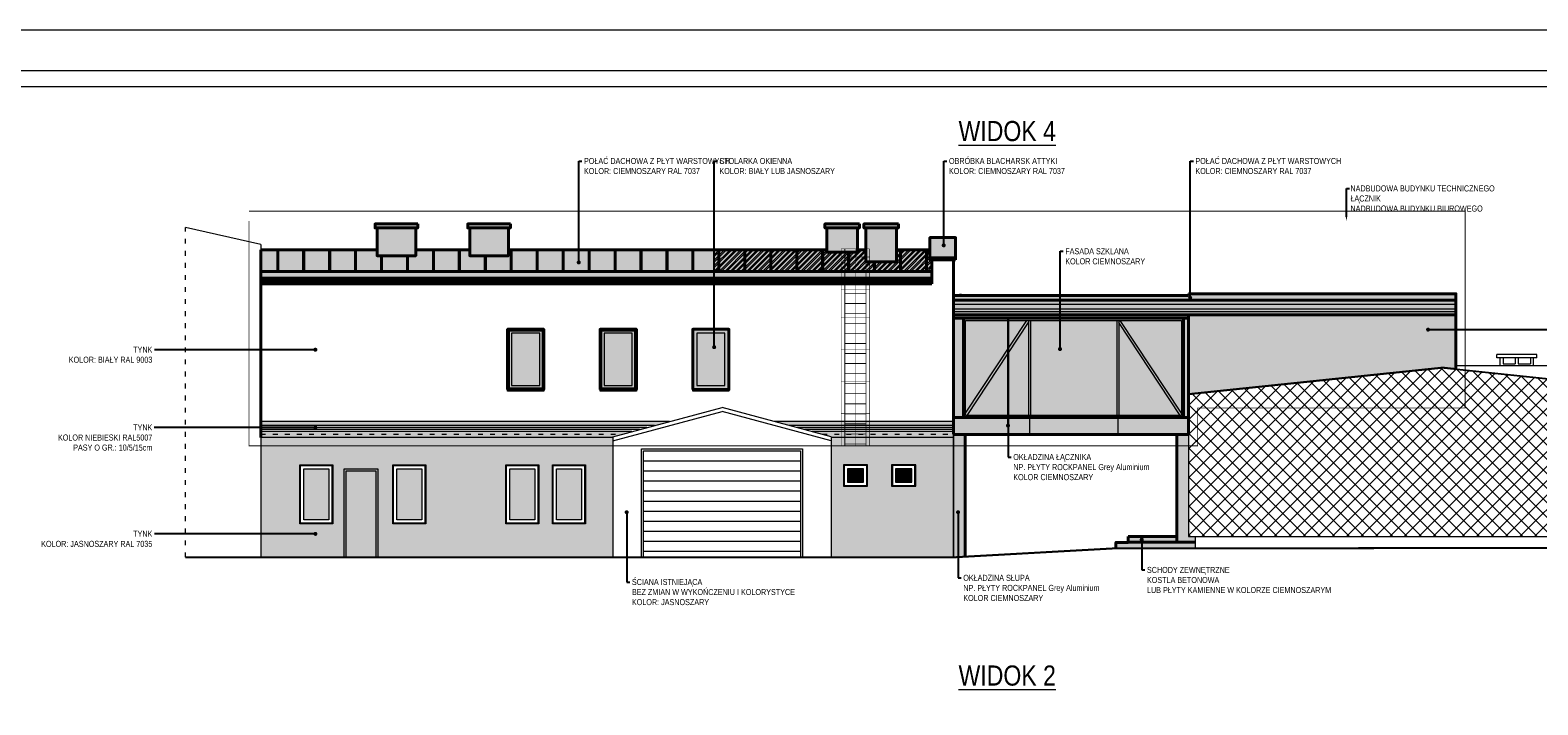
# Model space of a CAD drawing. Header units: millimetres. Extents: x 31175 to 52214, y -18116 to -5516.
# Tile 152 of 155: x 43440 to 47187, y -7193 to -5516. Entities that reach past the tile are written whole.
import ezdxf
from ezdxf import colors
from ezdxf.entities.mleader import LeaderData, LeaderLine
from ezdxf.math import Vec2, Vec3

# ---------------------------------------------------------------- set-up
doc = ezdxf.new("R2010")
doc.units = ezdxf.units.MM
doc.linetypes.add('3', pattern=[1, 0.5, -0.5])
doc.linetypes.add('ACAD_ISO03W100', pattern=[30, 12, -18])
doc.layers.add('A-izolacja', color=7, linetype='Continuous', lineweight=9, true_color=0x4775ff)
doc.layers.add('r-ramka', color=7, linetype='Continuous', lineweight=0, true_color=0x727169)
for name, color, linetype, lineweight in [('A-opis', 130, 'Continuous', 9), ('A-wymiar', 177, 'Continuous', 0), ('A_SCIANA_ISTN', 253, 'Continuous', 25), ('A_SCINAN_PROJ_DZIALOWA', 5, 'Continuous', 30), ('cienkie', 157, 'Continuous', 0), ('ELEWACJA_ISTNIEJACA', 253, 'Continuous', 13), ('elewacja_kolor', 253, 'Continuous', 0), ('ELEWACJA_PROJ_CIENKA', 140, 'Continuous', 18), ('ELEWACJA_PROJ_GRUBA', 4, 'Continuous', 40)]:
    doc.layers.add(name, color=color, linetype=linetype, lineweight=lineweight)
doc.styles.get("Standard").update_dxf_attribs({"font": 'ARIALN.TTF'})

# ---------------------------------------------------------------- blocks, each defined once
blk = doc.blocks.new('_Dot')
at = {"color": 0, "linetype": 'ByBlock', "lineweight": -2}
blk.add_line((-0.5, 0), (-1, 0), dxfattribs=at)
at = {"color": 0, "linetype": 'ByBlock', "const_width": 0.5}
blk.add_lwpolyline([(-0.25, 0, 1), (0.25, 0, 1)], format="xyb", close=True, dxfattribs=at)

msp = doc.modelspace()

# ---------------------------------------------------------------- hatches: boundary and pattern name
at = {"layer": 'A-wymiar', "true_color": 0x575757, "transparency": 33554585}
h = msp.add_hatch(color=251, dxfattribs=at)
h.dxf.hatch_style = 1
h.paths.add_polyline_path([(44297.2, -5997.6), (44403.2, -5997.6), (44403.2, -6007.6), (44297.2, -6007.6)], flags=17)
h = msp.add_hatch(color=251, dxfattribs=at)
h.dxf.hatch_style = 1
h.paths.add_polyline_path([(44302.2, -6007.6), (44398.2, -6007.6), (44398.2, -6061.7), (44302.2, -6061.7)], flags=17)
h = msp.add_hatch(color=251, dxfattribs=at)
h.dxf.hatch_style = 1
h.paths.add_polyline_path([(44527.7, -5997.6), (44633.7, -5997.6), (44633.7, -6007.6), (44527.7, -6007.6)], flags=17)
h = msp.add_hatch(color=251, dxfattribs=at)
h.dxf.hatch_style = 1
h.paths.add_polyline_path([(44532.7, -6007.6), (44628.7, -6007.6), (44628.7, -6061.7), (44532.7, -6061.7)], flags=17)
h = msp.add_hatch(color=251, dxfattribs=at)
h.dxf.hatch_style = 1
h.paths.add_polyline_path([(45415.2, -5997.6), (45501.2, -5997.6), (45501.2, -6007.6), (45415.2, -6007.6)])
h = msp.add_hatch(color=251, dxfattribs=at)
h.dxf.hatch_style = 1
h.paths.add_polyline_path([(45420.2, -6007.6), (45496.2, -6007.6), (45496.2, -6061.7), (45420.2, -6061.7)])
h = msp.add_hatch(color=251, dxfattribs=at)
h.dxf.hatch_style = 1
h.paths.add_polyline_path([(45512.2, -5997.6), (45598.2, -5997.6), (45598.2, -6007.6), (45512.2, -6007.6)])
h = msp.add_hatch(color=251, dxfattribs=at)
h.dxf.hatch_style = 1
h.paths.add_polyline_path([(45593.2, -6007.6), (45517.2, -6007.6), (45517.2, -6091.7), (45593.2, -6091.7)])
h = msp.add_hatch(dxfattribs=at)
h.set_pattern_fill('ANSI32', color=251)
h.paths.add_polyline_path([(45517.2, -6061.7), (45496.2, -6061.7), (45496.2, -6067.7), (45420.2, -6067.7), (45420.2, -6061.7), (45140.1, -6061.7), (45140.1, -6115.5), (45681.2, -6115.5), (45681.2, -6086.9), (45676.2, -6086.9), (45676.2, -6061.7), (45593.2, -6061.7), (45593.2, -6091.7), (45517.2, -6091.7)])
at = {"layer": 'A_SCIANA_ISTN', "lineweight": 9, "transparency": 33554610}
h = msp.add_hatch(dxfattribs=at)
h.set_pattern_fill('JIS_RC_15', color=256, scale=4.3, angle=45)
h.paths.add_polyline_path([(44628.7, -6061.7), (44628.7, -6076.7), (44532.7, -6076.7), (44532.7, -6061.7), (44398.2, -6061.7), (44398.2, -6076.7), (44302.2, -6076.7), (44302.2, -6061.7), (44013.2, -6061.7), (44013.2, -6115.5), (45140.1, -6115.5), (45140.1, -6061.7)])
h.paths.add_polyline_path([(44803.5, -6090.9, -1), (44803.5, -6095.9, -1)], flags=16)
h = msp.add_hatch(dxfattribs=at)
h.set_pattern_fill('JIS_RC_15', color=256, scale=4.3, angle=45)
h.paths.add_polyline_path([(45517.2, -6061.7), (45496.2, -6061.7), (45496.2, -6067.7), (45420.2, -6067.7), (45420.2, -6061.7), (45140.1, -6061.7), (45140.1, -6115.5), (45681.2, -6115.5), (45681.2, -6086.9), (45676.2, -6086.9), (45676.2, -6061.7), (45593.2, -6061.7), (45593.2, -6091.7), (45517.2, -6091.7)])
at = {"layer": 'A_SCINAN_PROJ_DZIALOWA', "lineweight": 9}
h = msp.add_hatch(dxfattribs=at)
h.set_pattern_fill('ANSI37', color=256, scale=8)
h.paths.add_polyline_path([(47582.8, -6509.6), (47582.8, -6474.6), (47597.8, -6474.6), (47622.8, -6474.6), (47622.8, -6468.6), (47597.8, -6468.6), (47597.8, -6423.6), (46954.3, -6356.6), (46318.8, -6422.8), (46318.8, -6478.7), (46318.8, -6521.3), (46318.8, -6774.6), (47582.8, -6774.6)])
at = {"layer": 'ELEWACJA_ISTNIEJACA', "lineweight": 9, "true_color": 0x999999, "transparency": 33554534}
h = msp.add_hatch(color=253, dxfattribs=at)
h.dxf.hatch_style = 1
h.paths.add_polyline_path([(46983.8, -6223.7), (46318.8, -6223.7), (46318.8, -6419.8), (46954.3, -6353.6), (46983.8, -6356.7)])
at = {"layer": 'ELEWACJA_ISTNIEJACA', "lineweight": 9, "transparency": 33554572}
h = msp.add_hatch(color=144, dxfattribs=at)
h.dxf.hatch_style = 1
h.paths.add_polyline_path([(44991.7, -6498.8), (45029, -6488.8), (44015.2, -6488.8), (44015.2, -6498.8)])
h.paths.add_polyline_path([(45290.3, -6488.8), (45327.6, -6498.8), (45735.2, -6498.8), (45735.2, -6488.8)])
h = msp.add_hatch(color=144, dxfattribs=at)
h.dxf.hatch_style = 1
h.paths.add_polyline_path([(45346.3, -6503.8), (45364.9, -6508.8), (45735.2, -6508.8), (45735.2, -6503.8)])
h.paths.add_polyline_path([(44954.4, -6508.8), (44973, -6503.8), (44015.2, -6503.8), (44015.2, -6508.8)])
h = msp.add_hatch(color=144, dxfattribs=at)
h.dxf.hatch_style = 1
h.paths.add_polyline_path([(45383.6, -6513.8), (45431.2, -6526.6), (45431.2, -6528.8), (45735.2, -6528.8), (45735.2, -6513.8)])
h.paths.add_polyline_path([(44888.2, -6526.6), (44935.7, -6513.8), (44015.2, -6513.8), (44015.2, -6528.8), (44888.2, -6528.8)])
at = {"layer": 'ELEWACJA_ISTNIEJACA', "lineweight": 9, "true_color": 0x999999, "transparency": 33554534}
h = msp.add_hatch(color=253, dxfattribs=at)
h.dxf.hatch_style = 1
h.paths.add_polyline_path([(44888.2, -6528.8), (44013.2, -6528.8), (44013.2, -6826.6), (44220.2, -6826.6), (44220.2, -6606.6), (44304.2, -6606.6), (44304.2, -6826.6), (44888.2, -6826.6)])
h.paths.add_polyline_path([(44622.2, -6596.5), (44704.2, -6596.5), (44704.2, -6743.4), (44622.2, -6743.4)], flags=16)
h.paths.add_polyline_path([(44624.2, -6598.5), (44702.2, -6598.5), (44702.2, -6741.4), (44624.2, -6741.4)], flags=0)
h.paths.add_polyline_path([(44632.2, -6606.5), (44694.2, -6606.5), (44694.2, -6733.4), (44632.2, -6733.4)], flags=0)
h.paths.add_polyline_path([(44423.2, -6743.4), (44341.2, -6743.4), (44341.2, -6596.5), (44423.2, -6596.5)], flags=16)
h.paths.add_polyline_path([(44421.2, -6741.4), (44343.2, -6741.4), (44343.2, -6598.5), (44421.2, -6598.5)], flags=0)
h.paths.add_polyline_path([(44413.2, -6733.4), (44351.2, -6733.4), (44351.2, -6606.5), (44413.2, -6606.5)], flags=0)
h.paths.add_polyline_path([(44738.2, -6596.5), (44820.2, -6596.5), (44820.2, -6743.4), (44738.2, -6743.4)], flags=16)
h.paths.add_polyline_path([(44740.2, -6598.5), (44818.2, -6598.5), (44818.2, -6741.4), (44740.2, -6741.4)], flags=0)
h.paths.add_polyline_path([(44748.2, -6606.5), (44810.2, -6606.5), (44810.2, -6733.4), (44748.2, -6733.4)], flags=0)
h.paths.add_polyline_path([(44192.2, -6743.4), (44110.2, -6743.4), (44110.2, -6596.5), (44192.2, -6596.5)], flags=16)
h.paths.add_polyline_path([(44190.2, -6741.4), (44112.2, -6741.4), (44112.2, -6598.5), (44190.2, -6598.5)], flags=0)
h.paths.add_polyline_path([(44182.2, -6733.4), (44120.2, -6733.4), (44120.2, -6606.5), (44182.2, -6606.5)], flags=0)
h = msp.add_hatch(color=253, dxfattribs=at)
h.dxf.hatch_style = 1
h.paths.add_polyline_path([(45735.2, -6528.8), (45431.2, -6528.8), (45431.2, -6826.6), (45735.2, -6826.6)])
h.paths.add_polyline_path([(45521.2, -6649.9), (45461.2, -6649.9), (45461.2, -6596.5), (45521.2, -6596.5)], flags=16)
h.paths.add_polyline_path([(45581.2, -6649.9), (45581.2, -6596.5), (45641.2, -6596.5), (45641.2, -6649.9)], flags=16)
h.paths.add_polyline_path([(45519.2, -6647.9), (45463.2, -6647.9), (45463.2, -6598.5), (45519.2, -6598.5)], flags=0)
h.paths.add_polyline_path([(45583.2, -6647.9), (45583.2, -6598.5), (45639.2, -6598.5), (45639.2, -6647.9)], flags=0)
h.paths.add_polyline_path([(45511.2, -6639.9), (45471.2, -6639.9), (45471.2, -6606.5), (45511.2, -6606.5)], flags=0)
h.paths.add_polyline_path([(45591.2, -6639.9), (45591.2, -6606.5), (45631.2, -6606.5), (45631.2, -6639.9)], flags=0)
at = {"layer": 'elewacja_kolor', "true_color": 0x575757, "transparency": 33554585}
h = msp.add_hatch(color=251, dxfattribs=at)
h.dxf.hatch_style = 1
h.paths.add_polyline_path([(45740.2, -6031.6), (45676.2, -6031.6), (45676.2, -6081.9), (45740.2, -6081.9)])
h = msp.add_hatch(color=251, dxfattribs=at)
h.dxf.hatch_style = 1
h.paths.add_polyline_path([(45593.2, -6061.7), (45593.2, -6091.7), (45517.2, -6091.7), (45517.2, -6061.7), (44013.2, -6061.7), (44013.2, -6115.5), (45681.2, -6115.5), (45681.2, -6086.9), (45676.2, -6086.9), (45676.2, -6061.7)])
h = msp.add_hatch(color=251, dxfattribs=at)
h.dxf.hatch_style = 1
h.paths.add_polyline_path([(45740.2, -6081.9), (45676.2, -6081.9), (45676.2, -6086.9), (45681.2, -6086.9), (45740.2, -6086.9)])
h = msp.add_hatch(color=251, dxfattribs=at)
h.dxf.hatch_style = 1
h.paths.add_polyline_path([(45681.2, -6115.5), (44013.2, -6115.5), (44013.2, -6146.6), (45681.2, -6146.6)])
h = msp.add_hatch(color=251, dxfattribs=at)
h.dxf.hatch_style = 1
h.paths.add_polyline_path([(46983.8, -6171.3), (46318.8, -6171.3), (46318.8, -6175.3), (45735.2, -6175.3), (45735.2, -6187.4), (46983.8, -6187.4)])
h = msp.add_hatch(color=251, dxfattribs=at)
h.dxf.hatch_style = 1
h.paths.add_polyline_path([(46983.8, -6187.4), (45735.2, -6187.4), (45735.2, -6223.7), (46983.8, -6223.7)])
h = msp.add_hatch(color=251, dxfattribs=at)
h.dxf.hatch_style = 1
h.paths.add_polyline_path([(46318.8, -6223.7), (45735.2, -6223.7), (45735.2, -6232.3), (46318.8, -6232.3)])
h = msp.add_hatch(color=251, dxfattribs=at)
h.dxf.hatch_style = 1
h.paths.add_polyline_path([(45760.2, -6232.3), (45735.2, -6232.3), (45735.2, -6478.7), (45760.2, -6478.7)])
h = msp.add_hatch(color=251, dxfattribs=at)
h.dxf.hatch_style = 1
h.paths.add_polyline_path([(46145.8, -6237.3), (46140.8, -6237.3), (46140.8, -6473.7), (46145.8, -6473.7)], flags=0)
h.paths.add_polyline_path([(46306.8, -6232.3), (45760.2, -6232.3), (45760.2, -6478.7), (46306.8, -6478.7)])
h.paths.add_polyline_path([(46301.8, -6237.3), (46301.8, -6473.7), (45765.2, -6473.7), (45765.2, -6237.3)], flags=16)
h.paths.add_polyline_path([(45926.2, -6237.3), (45921.2, -6237.3), (45921.2, -6473.7), (45926.2, -6473.7)], flags=0)
at = {"layer": 'elewacja_kolor', "lineweight": 9, "true_color": 0x94e4ff, "transparency": 33554534}
h = msp.add_hatch(color=141, dxfattribs=at)
h.dxf.hatch_style = 1
h.paths.add_polyline_path([(45921.2, -6237.3), (45765.2, -6237.3), (45765.2, -6473.7), (45921.2, -6473.7)])
at = {"layer": 'elewacja_kolor', "true_color": 0x575757, "transparency": 33554585}
h = msp.add_hatch(color=251, dxfattribs=at)
h.dxf.hatch_style = 1
h.paths.add_polyline_path([(45926.2, -6237.3), (45921.2, -6237.3), (45921.2, -6473.7), (45926.2, -6473.7)])
at = {"layer": 'elewacja_kolor', "lineweight": 9, "true_color": 0x94e4ff, "transparency": 33554534}
h = msp.add_hatch(color=141, dxfattribs=at)
h.dxf.hatch_style = 1
h.paths.add_polyline_path([(46140.8, -6237.3), (45926.2, -6237.3), (45926.2, -6473.7), (46140.8, -6473.7)])
at = {"layer": 'elewacja_kolor', "true_color": 0x575757, "transparency": 33554585}
h = msp.add_hatch(color=251, dxfattribs=at)
h.dxf.hatch_style = 1
h.paths.add_polyline_path([(46145.8, -6237.3), (46140.8, -6237.3), (46140.8, -6473.7), (46145.8, -6473.7)])
at = {"layer": 'elewacja_kolor', "lineweight": 9, "true_color": 0x94e4ff, "transparency": 33554534}
h = msp.add_hatch(color=141, dxfattribs=at)
h.dxf.hatch_style = 1
h.paths.add_polyline_path([(46301.8, -6237.3), (46145.8, -6237.3), (46145.8, -6473.7), (46301.8, -6473.7)])
at = {"layer": 'elewacja_kolor', "true_color": 0x575757, "transparency": 33554585}
h = msp.add_hatch(color=251, dxfattribs=at)
h.dxf.hatch_style = 1
h.paths.add_polyline_path([(46318.8, -6232.3), (46306.8, -6232.3), (46306.8, -6478.7), (46318.8, -6478.7)])
at = {"layer": 'elewacja_kolor', "lineweight": 9, "true_color": 0x8a8a8a, "transparency": 33554559}
h = msp.add_hatch(color=252, dxfattribs=at)
h.dxf.hatch_style = 1
h.paths.add_polyline_path([(44716.7, -6259.6), (44626.7, -6259.6), (44626.7, -6413.3), (44716.7, -6413.3)])
h.paths.add_polyline_path([(44706.7, -6269.6), (44706.7, -6399.6), (44636.7, -6399.6), (44636.7, -6269.6)], flags=16)
at = {"layer": 'elewacja_kolor', "lineweight": 9, "true_color": 0x94e4ff, "transparency": 33554534}
h = msp.add_hatch(color=141, dxfattribs=at)
h.dxf.hatch_style = 1
h.paths.add_polyline_path([(44706.7, -6269.6), (44636.7, -6269.6), (44636.7, -6399.6), (44706.7, -6399.6)])
at = {"layer": 'elewacja_kolor', "lineweight": 9, "true_color": 0x8a8a8a, "transparency": 33554559}
h = msp.add_hatch(color=252, dxfattribs=at)
h.dxf.hatch_style = 1
h.paths.add_polyline_path([(44946.8, -6259.6), (44856.8, -6259.6), (44856.8, -6413.3), (44946.8, -6413.3)])
h.paths.add_polyline_path([(44936.8, -6269.6), (44936.8, -6399.6), (44866.8, -6399.6), (44866.8, -6269.6)], flags=16)
at = {"layer": 'elewacja_kolor', "lineweight": 9, "true_color": 0x94e4ff, "transparency": 33554534}
h = msp.add_hatch(color=141, dxfattribs=at)
h.dxf.hatch_style = 1
h.paths.add_polyline_path([(44936.8, -6269.6), (44866.8, -6269.6), (44866.8, -6399.6), (44936.8, -6399.6)])
at = {"layer": 'elewacja_kolor', "lineweight": 9, "true_color": 0x8a8a8a, "transparency": 33554559}
h = msp.add_hatch(color=252, dxfattribs=at)
h.dxf.hatch_style = 1
h.paths.add_polyline_path([(45176.7, -6259.6), (45086.7, -6259.6), (45086.7, -6413.3), (45176.7, -6413.3)])
h.paths.add_polyline_path([(45166.7, -6269.6), (45166.7, -6399.6), (45096.7, -6399.6), (45096.7, -6269.6)], flags=16)
at = {"layer": 'elewacja_kolor', "lineweight": 9, "true_color": 0x94e4ff, "transparency": 33554534}
h = msp.add_hatch(color=141, dxfattribs=at)
h.dxf.hatch_style = 1
h.paths.add_polyline_path([(45166.7, -6269.6), (45096.7, -6269.6), (45096.7, -6399.6), (45166.7, -6399.6)])
at = {"layer": 'elewacja_kolor', "true_color": 0x575757, "transparency": 33554585}
h = msp.add_hatch(color=251, dxfattribs=at)
h.dxf.hatch_style = 1
h.paths.add_polyline_path([(45923.7, -6478.7), (45735.2, -6478.7), (45735.2, -6521.3), (45923.7, -6521.3)])
h = msp.add_hatch(color=251, dxfattribs=at)
h.dxf.hatch_style = 1
h.paths.add_polyline_path([(46143.5, -6478.7), (45923.7, -6478.7), (45923.7, -6521.3), (46143.5, -6521.3)])
h = msp.add_hatch(color=251, dxfattribs=at)
h.dxf.hatch_style = 1
h.paths.add_polyline_path([(46318.8, -6478.7), (46143.5, -6478.7), (46143.5, -6521.3), (46318.8, -6521.3)])
h = msp.add_hatch(color=251, dxfattribs=at)
h.dxf.hatch_style = 1
h.paths.add_polyline_path([(45764.2, -6521.3), (45735.2, -6521.3), (45735.2, -6826.6), (45764.2, -6825)])
h = msp.add_hatch(color=251, dxfattribs=at)
h.dxf.hatch_style = 1
h.paths.add_polyline_path([(46318.8, -6521.3), (46289.8, -6521.3), (46289.8, -6789.3), (46335.4, -6789.3), (46335.4, -6774.6), (46318.8, -6774.6)])
at = {"layer": 'elewacja_kolor', "lineweight": 9, "true_color": 0x94e4ff, "transparency": 33554534}
h = msp.add_hatch(color=141, dxfattribs=at)
h.dxf.hatch_style = 1
h.paths.add_polyline_path([(44182.2, -6606.5), (44120.2, -6606.5), (44120.2, -6733.4), (44182.2, -6733.4)])
at = {"layer": 'elewacja_kolor', "lineweight": 9, "true_color": 0x292929, "transparency": 33554559}
h = msp.add_hatch(color=250, dxfattribs=at)
h.dxf.hatch_style = 1
h.paths.add_polyline_path([(44304.2, -6606.6), (44220.2, -6606.6), (44220.2, -6826.6), (44304.2, -6826.6)])
h = msp.add_hatch(color=250, dxfattribs=at)
h.dxf.hatch_style = 1
h.paths.add_polyline_path([(44299.2, -6611.6), (44225.2, -6611.6), (44225.2, -6826.6), (44299.2, -6826.6)])
at = {"layer": 'elewacja_kolor', "lineweight": 9, "true_color": 0x94e4ff, "transparency": 33554534}
h = msp.add_hatch(color=141, dxfattribs=at)
h.dxf.hatch_style = 1
h.paths.add_polyline_path([(44413.2, -6606.5), (44351.2, -6606.5), (44351.2, -6733.4), (44413.2, -6733.4)])
h = msp.add_hatch(color=141, dxfattribs=at)
h.dxf.hatch_style = 1
h.paths.add_polyline_path([(44694.2, -6606.5), (44632.2, -6606.5), (44632.2, -6733.4), (44694.2, -6733.4)])
h = msp.add_hatch(color=141, dxfattribs=at)
h.dxf.hatch_style = 1
h.paths.add_polyline_path([(44810.2, -6606.5), (44748.2, -6606.5), (44748.2, -6733.4), (44810.2, -6733.4)])
h = msp.add_hatch(color=141, dxfattribs=at)
h.dxf.hatch_style = 1
h.paths.add_polyline_path([(45511.2, -6606.5), (45471.2, -6606.5), (45471.2, -6639.9), (45511.2, -6639.9)])
h = msp.add_hatch(color=141, dxfattribs=at)
h.dxf.hatch_style = 1
h.paths.add_polyline_path([(45631.2, -6606.5), (45591.2, -6606.5), (45591.2, -6639.9), (45631.2, -6639.9)])
at = {"layer": 'elewacja_kolor', "true_color": 0x575757, "transparency": 33554585}
h = msp.add_hatch(color=251, dxfattribs=at)
h.dxf.hatch_style = 1
h.paths.add_polyline_path([(46289.8, -6774.6), (46168.8, -6774.6), (46168.8, -6789.3), (46289.8, -6789.3)])
h = msp.add_hatch(color=251, dxfattribs=at)
h.dxf.hatch_style = 1
h.paths.add_polyline_path([(46335.4, -6789.3), (46168.8, -6789.3), (46168.8, -6789.6), (46138.8, -6789.6), (46138.8, -6804.1), (46335.4, -6802.9)])

# ---------------------------------------------------------------- linework, layer by layer
at = {"layer": 'A-izolacja'}
msp.add_lwpolyline([(45735.2, -6826.6), (45735.2, -6489.6)], dxfattribs=at)
at = {"layer": 'A-opis', "linetype": '3', "ltscale": 30, "const_width": 2}
msp.add_lwpolyline([(43984, -5990.2), (43984, -6549.3), (46342, -6549.3), (46342, -6455.4), (47006.8, -6455.4), (47006.8, -5965.8), (43984, -5965.8)], dxfattribs=at)
at = {"layer": 'A-opis'}
msp.add_lwpolyline([(46335.4, -6802.9), (46138.8, -6804.1), (45735.2, -6826.6)], dxfattribs=at)
at = {"layer": 'A-wymiar'}
msp.add_lwpolyline([(45750.2, -6172.5), (45755.2, -6172.5)], dxfattribs=at)
at = {"layer": 'cienkie', "color": 251, "true_color": 0x51565c}
for points, const_width in [([(45455.7, -6549.3), (45455.7, -6059.8)], 1), ([(45455.7, -6059.8), (45526.6, -6059.8)], 1), ([(45464.9, -6549.3), (45464.9, -6059.8)], 2), ([(45491.2, -6549.3), (45491.2, -6059.8)], 1), ([(45517.4, -6549.3), (45517.4, -6059.8)], 2), ([(45526.6, -6549.3), (45526.6, -6059.8)], 1), ([(45455.7, -6079.9), (45526.6, -6079.9)], 1), ([(45464.9, -6145.4), (45517.4, -6145.4)], 2), ([(45455.7, -6159.9), (45526.6, -6159.9)], 1), ([(45464.9, -6170.4), (45517.4, -6170.4)], 2), ([(45464.9, -6195.4), (45517.4, -6195.4)], 2), ([(45464.9, -6219.8), (45517.4, -6219.8)], 2), ([(45455.7, -6229.3), (45526.6, -6229.3)], 1), ([(45455.7, -6229.3), (45526.6, -6229.3)], 1), ([(45455.7, -6229.3), (45526.6, -6229.3)], 1), ([(45464.9, -6244.8), (45517.4, -6244.8)], 2), ([(45464.9, -6269.8), (45517.4, -6269.8)], 2), ([(45464.9, -6294.8), (45517.4, -6294.8)], 2), ([(45455.7, -6309.3), (45526.6, -6309.3)], 1), ([(45464.9, -6319.8), (45517.4, -6319.8)], 2), ([(45464.9, -6344.8), (45517.4, -6344.8)], 2), ([(45464.9, -6369.8), (45517.4, -6369.8)], 2), ([(45455.7, -6389.3), (45526.6, -6389.3)], 1), ([(45464.9, -6394.8), (45517.4, -6394.8)], 2), ([(45464.9, -6419.8), (45517.4, -6419.8)], 2), ([(45464.9, -6444.8), (45517.4, -6444.8)], 2), ([(45455.7, -6469.3), (45526.6, -6469.3)], 1), ([(45464.9, -6469.8), (45517.4, -6469.8)], 2), ([(45464.9, -6494.8), (45517.4, -6494.8)], 2), ([(45464.9, -6519.8), (45517.4, -6519.8)], 2), ([(45455.7, -6549.3), (45455.7, -6549.3), (45526.6, -6549.3)], 1), ([(45464.9, -6544.8), (45517.4, -6544.8)], 2)]:
    msp.add_lwpolyline(points, dxfattribs=dict(at, const_width=const_width))
at = {"layer": 'ELEWACJA_ISTNIEJACA'}
for p, q in [((47184.8, -6322.3), (47085.3, -6322.3)), ((47085.3, -6330.3), (47085.3, -6322.3)), ((47184.8, -6330.3), (47085.3, -6330.3)), ((47093.3, -6350.6), (47093.3, -6330.3)), ((47100.8, -6330.3), (47100.8, -6345.3)), ((47130.8, -6330.3), (47130.8, -6345.3)), ((47138.8, -6330.3), (47138.8, -6345.3)), ((47168.8, -6330.3), (47168.8, -6345.3)), ((47176.8, -6350.6), (47176.8, -6330.3)), ((47184.8, -6330.3), (47184.8, -6322.3)), ((46954.3, -6353.6), (46318.8, -6419.8)), ((46954.3, -6354.6), (46318.8, -6420.8)), ((46954.3, -6355.6), (46318.8, -6421.8)), ((46954.3, -6356.6), (46318.8, -6422.8)), ((46954.3, -6353.6), (46986.8, -6357)), ((46954.3, -6354.6), (47598.8, -6421.7)), ((46954.3, -6355.6), (47597.8, -6422.6)), ((46954.3, -6356.6), (47597.8, -6423.6)), ((47093.3, -6350.6), (46986.8, -6350.6)), ((47597.8, -6350.6), (47093.3, -6350.6)), ((47100.8, -6345.3), (47130.8, -6345.3)), ((47138.8, -6345.3), (47168.8, -6345.3)), ((46335.4, -6774.6), (46335.4, -6803.1)), ((46913.9, -6774.6), (47529.9, -6774.6)), ((46966.8, -6774.6), (47582.8, -6774.6))]:
    msp.add_line(p, q, dxfattribs=at)
at = {"layer": 'ELEWACJA_ISTNIEJACA', "lineweight": 9}
for p, q in [((44888.2, -6526.6), (45159.7, -6453.8)), ((44888.2, -6536.9), (45159.7, -6464.2)), ((45431.2, -6526.6), (45159.7, -6453.8)), ((45431.2, -6536.9), (45159.7, -6464.2)), ((44888.2, -6526.6), (44888.2, -6826.6)), ((45431.2, -6526.6), (45431.2, -6826.6))]:
    msp.add_line(p, q, dxfattribs=at)
for points in [[(44013.2, -6048.5), (43826.1, -6006.5)], [(44013.2, -6048.5), (44013.2, -6826.6)], [(45029, -6488.8), (44015.2, -6488.8)], [(44991.7, -6498.8), (44015.2, -6498.8)], [(44973, -6503.8), (44015.2, -6503.8)], [(44954.4, -6508.8), (44015.2, -6508.8)], [(44935.7, -6513.8), (44015.2, -6513.8)], [(45735.2, -6488.8), (45290.3, -6488.8)], [(45735.2, -6498.8), (45327.6, -6498.8)], [(45735.2, -6503.8), (45346.3, -6503.8)], [(45735.2, -6508.8), (45364.9, -6508.8)], [(45735.2, -6513.8), (45383.6, -6513.8)], [(44888.2, -6528.8), (44015.2, -6528.8)], [(45735.2, -6528.8), (45431.2, -6528.8)], [(44220.2, -6826.6), (44220.2, -6606.6), (44304.2, -6606.6), (44304.2, -6826.6)], [(44225.2, -6826.6), (44225.2, -6611.6), (44299.2, -6611.6), (44299.2, -6826.6)], [(46318.8, -6774.6), (47597.8, -6774.6)]]:
    msp.add_lwpolyline(points, dxfattribs=at)
at = {"layer": 'ELEWACJA_ISTNIEJACA', "linetype": 'ACAD_ISO03W100'}
for points in [[(44013.2, -6826.6), (43826.1, -6826.6), (43826.1, -6006.5)], [(44013.2, -6520.6), (44910.6, -6520.6)], [(44888.2, -6528.8), (44015.2, -6528.8)], [(45408.8, -6520.6), (45735.2, -6520.6)], [(45735.2, -6528.8), (45431.2, -6528.8)]]:
    msp.add_lwpolyline(points, dxfattribs=at)
at = {"layer": 'ELEWACJA_ISTNIEJACA'}
for points in [[(46318.8, -6419.8), (46318.8, -6774.6)], [(45735.2, -6826.6), (45735.2, -6489.6), (45735.2, -6489.6)], [(45735.2, -6502.6), (45735.2, -6502.6), (45735.2, -6826.6)], [(45735.2, -6520.6), (45735.2, -6826.6)]]:
    msp.add_lwpolyline(points, dxfattribs=at)
for points in [[(44192.2, -6743.4), (44110.2, -6743.4), (44110.2, -6596.5), (44192.2, -6596.5)], [(44190.2, -6741.4), (44112.2, -6741.4), (44112.2, -6598.5), (44190.2, -6598.5)], [(44182.2, -6733.4), (44120.2, -6733.4), (44120.2, -6606.5), (44182.2, -6606.5)], [(44423.2, -6743.4), (44341.2, -6743.4), (44341.2, -6596.5), (44423.2, -6596.5)], [(44421.2, -6741.4), (44343.2, -6741.4), (44343.2, -6598.5), (44421.2, -6598.5)], [(44413.2, -6733.4), (44351.2, -6733.4), (44351.2, -6606.5), (44413.2, -6606.5)], [(44702.2, -6741.4), (44624.2, -6741.4), (44624.2, -6598.5), (44702.2, -6598.5)], [(44694.2, -6733.4), (44632.2, -6733.4), (44632.2, -6606.5), (44694.2, -6606.5)], [(44820.2, -6743.4), (44738.2, -6743.4), (44738.2, -6596.5), (44820.2, -6596.5)], [(44818.2, -6741.4), (44740.2, -6741.4), (44740.2, -6598.5), (44818.2, -6598.5)], [(44810.2, -6733.4), (44748.2, -6733.4), (44748.2, -6606.5), (44810.2, -6606.5)], [(45521.2, -6596.5), (45461.2, -6596.5), (45461.2, -6649.9), (45521.2, -6649.9)], [(45519.2, -6598.5), (45463.2, -6598.5), (45463.2, -6647.9), (45519.2, -6647.9)], [(45511.2, -6606.5), (45471.2, -6606.5), (45471.2, -6639.9), (45511.2, -6639.9)], [(45641.2, -6596.5), (45581.2, -6596.5), (45581.2, -6649.9), (45641.2, -6649.9)], [(45639.2, -6598.5), (45583.2, -6598.5), (45583.2, -6647.9), (45639.2, -6647.9)], [(45631.2, -6606.5), (45591.2, -6606.5), (45591.2, -6639.9), (45631.2, -6639.9)]]:
    msp.add_lwpolyline(points, close=True, dxfattribs=at)
at = {"layer": 'ELEWACJA_ISTNIEJACA', "color": 253, "lineweight": 9, "true_color": 0x999999, "transparency": 33554534}
msp.add_lwpolyline([(44704.2, -6743.4), (44622.2, -6743.4), (44622.2, -6596.5), (44704.2, -6596.5)], close=True, dxfattribs=at)
at = {"layer": 'ELEWACJA_ISTNIEJACA', "const_width": 5}
msp.add_lwpolyline([(43826.1, -6826.6), (45735.2, -6826.6), (46138.8, -6804.1), (46335.4, -6804.1), (47802.1, -6803.1)], dxfattribs=at)
at = {"layer": 'elewacja_kolor'}
for points in [[(45159.7, -6826.6), (44959.7, -6826.6), (44959.7, -6556.6), (45359.7, -6556.6), (45359.7, -6826.6)], [(45159.7, -6826.6), (44964.7, -6826.6), (44964.7, -6561.6), (45354.7, -6561.6), (45354.7, -6826.6)], [(44964.7, -6586.6), (45354.7, -6586.6)], [(44964.7, -6611.6), (45354.7, -6611.6)], [(44964.7, -6636.6), (45354.7, -6636.6)], [(44964.7, -6661.6), (45354.7, -6661.6)], [(44964.7, -6686.6), (45354.7, -6686.6)], [(44964.7, -6711.6), (45354.7, -6711.6)], [(44964.7, -6736.6), (45354.7, -6736.6)], [(44964.7, -6761.6), (45354.7, -6761.6)], [(44964.7, -6786.6), (45354.7, -6786.6)], [(44964.7, -6811.6), (45354.7, -6811.6)]]:
    msp.add_lwpolyline(points, dxfattribs=at)
at = {"layer": 'ELEWACJA_PROJ_CIENKA'}
for points in [[(46983.8, -6198.2), (45735.2, -6198.2)], [(46983.8, -6209.4), (45735.2, -6209.4)], [(46983.8, -6216.4), (45735.2, -6216.4)], [(45765.2, -6468.3), (45917.6, -6237.3)], [(45768.8, -6473.7), (45921.2, -6242.7)], [(45921.2, -6237.3), (45921.2, -6473.7)], [(45926.2, -6237.3), (45926.2, -6473.7)], [(46140.8, -6237.3), (46140.8, -6473.7)], [(46145.8, -6237.3), (46145.8, -6473.7)], [(46298.2, -6473.7), (46145.8, -6242.7)], [(46301.8, -6468.3), (46149.4, -6237.3)], [(45923.7, -6478.7), (45923.7, -6521.3)], [(46143.5, -6478.7), (46143.5, -6521.3)]]:
    msp.add_lwpolyline(points, dxfattribs=at)
msp.add_lwpolyline([(45765.2, -6237.3), (46301.8, -6237.3), (46301.8, -6473.7), (45765.2, -6473.7)], close=True, dxfattribs=at)
at = {"layer": 'ELEWACJA_PROJ_GRUBA'}
for points in [[(44403.2, -5997.6), (44297.2, -5997.6), (44297.2, -6007.6), (44403.2, -6007.6)], [(44302.2, -6007.6), (44398.2, -6007.6), (44398.2, -6076.7), (44302.2, -6076.7)], [(44633.7, -5997.6), (44527.7, -5997.6), (44527.7, -6007.6), (44633.7, -6007.6)], [(44532.7, -6007.6), (44628.7, -6007.6), (44628.7, -6076.7), (44532.7, -6076.7)], [(45501.2, -5997.6), (45415.2, -5997.6), (45415.2, -6007.6), (45501.2, -6007.6)], [(45420.2, -6007.6), (45496.2, -6007.6), (45496.2, -6067.7), (45420.2, -6067.7)], [(45598.2, -5997.6), (45512.2, -5997.6), (45512.2, -6007.6), (45598.2, -6007.6)], [(45517.2, -6007.6), (45593.2, -6007.6), (45593.2, -6091.7), (45517.2, -6091.7)], [(45740.2, -6086.9), (45740.2, -6031.6), (45681.2, -6031.6), (45676.2, -6031.6), (45676.2, -6086.9)], [(45735.2, -6232.3), (46318.8, -6232.3), (46318.8, -6478.7), (45735.2, -6478.7)], [(44626.7, -6409.6), (44716.7, -6409.6), (44716.7, -6259.6), (44626.7, -6259.6)], [(44628.7, -6407.6), (44714.7, -6407.6), (44714.7, -6261.6), (44628.7, -6261.6)], [(44856.7, -6409.6), (44946.7, -6409.6), (44946.7, -6259.6), (44856.7, -6259.6)], [(44858.7, -6407.6), (44944.7, -6407.6), (44944.7, -6261.6), (44858.7, -6261.6)], [(45086.7, -6409.6), (45176.7, -6409.6), (45176.7, -6259.6), (45086.7, -6259.6)]]:
    msp.add_lwpolyline(points, close=True, dxfattribs=at)
for points in [[(44302.2, -6007.6), (44302.2, -6061.7)], [(44398.2, -6007.6), (44398.2, -6061.7)], [(44532.7, -6007.6), (44532.7, -6061.7)], [(44628.7, -6007.6), (44628.7, -6061.7)], [(45420.2, -6007.6), (45420.2, -6061.7)], [(45496.2, -6007.6), (45496.2, -6061.7)], [(45517.2, -6007.6), (45517.2, -6061.7)], [(45593.2, -6007.6), (45593.2, -6061.7)], [(45740.2, -6031.6), (45676.2, -6031.6)], [(44013.2, -6061.7), (44013.2, -6528.8)], [(44302.2, -6061.7), (44013.2, -6061.7)], [(44532.7, -6061.7), (44398.2, -6061.7)], [(45420.2, -6061.7), (44628.7, -6061.7)], [(45496.2, -6061.7), (45517.2, -6061.7)], [(45676.2, -6061.7), (45593.2, -6061.7)], [(45740.2, -6081.9), (45676.2, -6081.9)], [(45740.2, -6086.9), (45676.2, -6086.9)], [(45676.2, -6086.9), (45681.2, -6086.9), (45681.2, -6146.6)], [(45735.2, -6520.6), (45735.2, -6086.9)], [(45681.2, -6115.5), (44013.2, -6115.5)], [(45681.2, -6132.3), (44013.2, -6132.3)], [(45681.2, -6139.1), (44013.2, -6139.1)], [(45681.2, -6146.6), (44013.2, -6146.6)], [(46318.8, -6175.3), (45735.2, -6175.3)], [(46983.8, -6356.7), (46983.8, -6171.3), (46318.8, -6171.3)], [(46318.8, -6171.3), (46318.8, -6175.3)], [(46983.8, -6187.4), (45735.2, -6187.4)], [(46983.8, -6223.7), (45735.2, -6223.7)], [(46318.8, -6223.7), (46318.8, -6521.3), (45735.2, -6521.3)], [(46318.8, -6232.3), (45735.2, -6232.3)], [(45735.2, -6478.7), (45760.2, -6478.7), (45760.2, -6232.3)], [(46306.8, -6478.7), (46306.8, -6232.3)], [(46318.8, -6478.7), (45735.2, -6478.7)], [(45764.2, -6521.3), (45764.2, -6825.1)], [(46289.8, -6521.3), (46289.8, -6789.3)], [(46168.8, -6774.6), (46168.8, -6789.6), (46138.8, -6789.6), (46138.8, -6804.1)], [(46168.8, -6774.6), (46168.8, -6789.6)], [(46168.8, -6774.6), (46289.8, -6774.6)], [(46168.8, -6789.3), (46335.4, -6789.3)]]:
    msp.add_lwpolyline(points, dxfattribs=at)
at = {"layer": 'ELEWACJA_PROJ_GRUBA', "lineweight": 9}
for points in [[(44636.7, -6399.6), (44706.7, -6399.6), (44706.7, -6269.6), (44636.7, -6269.6)], [(44866.7, -6399.6), (44936.7, -6399.6), (44936.7, -6269.6), (44866.7, -6269.6)], [(45088.7, -6407.6), (45174.7, -6407.6), (45174.7, -6261.6), (45088.7, -6261.6)], [(45096.7, -6399.6), (45166.7, -6399.6), (45166.7, -6269.6), (45096.7, -6269.6)], [(44626.7, -6407.6), (44716.7, -6407.6), (44716.7, -6413.3), (44626.7, -6413.3)], [(44856.7, -6407.6), (44946.7, -6407.6), (44946.7, -6413.3), (44856.7, -6413.3)], [(45086.7, -6407.6), (45176.7, -6407.6), (45176.7, -6413.3), (45086.7, -6413.3)]]:
    msp.add_lwpolyline(points, close=True, dxfattribs=at)
at = {"layer": 'r-ramka'}
msp.add_lwpolyline([(48995.1, -5515.7), (43055.1, -5515.7), (43055.1, -9715.7), (48995.1, -9715.7), (48995.1, -5515.7)], dxfattribs=at)
for points in [[(48895.1, -5615.7), (48895.1, -9615.7), (43273.9, -9615.7), (43273.9, -5615.7)], [(48855.1, -5655.7), (48855.1, -9575.7), (43313.9, -9575.7), (43313.9, -5655.7)]]:
    msp.add_lwpolyline(points, close=True, dxfattribs=at)

# ---------------------------------------------------------------- texts
at = {"layer": 'A-opis', "color": 251, "true_color": 0x616161, "char_height": 50, "attachment_point": 1}
for s, insert in [('{\\LWIDOK 4}', (45747.6, -5741.6)), ('{\\LWIDOK 2}', (45747.6, -7095.5))]:
    msp.add_mtext_dynamic_manual_height_columns(s, width=582, gutter_width=12.5, heights=[0], dxfattribs=dict(at, insert=insert))

# ---------------------------------------------------------------- leaders
at = {"layer": 'A-opis'}
ml = msp.add_multileader_mtext('Standard', dxfattribs=at)
ml.set_content('POŁAĆ DACHOWA Z PŁYT WARSTOWYCH\\PKOLOR: CIEMNOSZARY RAL 7037', color=256)
ml.set_leader_properties()
ml.set_arrow_properties(name='DOT')
ml.build(insert=Vec2(0, 0))
ml.multileader.update_dxf_attribs({"arrow_head_size": 10})
ctx = ml.context
ctx.base_point, ctx.char_height, ctx.arrow_head_size, ctx.landing_gap_size, ctx.plane_origin = Vec3(44811.5, -5841.2), 15, 10, 5, Vec3(44803.5, -5927.9)
notes = []
notes.append((ctx, [(0, (1, 1, 0), (44803.5, -5841.2), (1, 0), 8, [(0, [(44803.5, -6093.4)], 0, [])])]))
ctx.mtext.insert, ctx.mtext.flow_direction = Vec3(44816.5, -5833.5), 5
ml = msp.add_multileader_mtext('Standard', dxfattribs=at)
ml.set_content('STOLARKA OKIENNA \\PKOLOR: BIAŁY LUB JASNOSZARY', color=256)
ml.set_leader_properties()
ml.set_arrow_properties(name='DOT')
ml.build(insert=Vec2(0, 0))
ml.multileader.update_dxf_attribs({"arrow_head_size": 10})
ctx = ml.context
ctx.base_point, ctx.char_height, ctx.arrow_head_size, ctx.landing_gap_size, ctx.plane_origin = Vec3(45148.1, -5841.2), 15, 10, 5, Vec3(45140.1, -5765.6)
notes.append((ctx, [(0, (1, 1, 0), (45140.1, -5841.2), (1, 0), 8, [(0, [(45140.1, -6303.9)], 0, [])])]))
ctx.mtext.insert, ctx.mtext.flow_direction = Vec3(45153.1, -5833.5), 5
ml = msp.add_multileader_mtext('Standard', dxfattribs=at)
ml.set_content('OBRÓBKA BLACHARSK ATTYKI\\PKOLOR: CIEMNOSZARY RAL 7037', color=256)
ml.set_leader_properties()
ml.set_arrow_properties(name='DOT')
ml.build(insert=Vec2(0, 0))
ml.multileader.update_dxf_attribs({"arrow_head_size": 10})
ctx = ml.context
ctx.base_point, ctx.char_height, ctx.arrow_head_size, ctx.landing_gap_size, ctx.plane_origin = Vec3(45718.7, -5841.2), 15, 10, 5, Vec3(45710.7, -5991.3)
notes.append((ctx, [(0, (1, 1, 0), (45710.7, -5841.2), (1, 0), 8, [(0, [(45710.7, -6050.9)], 0, [])])]))
ctx.mtext.insert, ctx.mtext.flow_direction = Vec3(45723.7, -5833.5), 5
ml = msp.add_multileader_mtext('Standard', dxfattribs=at)
ml.set_content('POŁAĆ DACHOWA Z PŁYT WARSTOWYCH\\PKOLOR: CIEMNOSZARY RAL 7037', color=256)
ml.set_leader_properties()
ml.set_arrow_properties(name='DOT')
ml.build(insert=Vec2(0, 0))
ml.multileader.update_dxf_attribs({"arrow_head_size": 10})
ctx = ml.context
ctx.base_point, ctx.char_height, ctx.arrow_head_size, ctx.landing_gap_size, ctx.plane_origin = Vec3(46331.2, -5841.2), 15, 10, 5, Vec3(46323.2, -5927.9)
notes.append((ctx, [(0, (1, 1, 0), (46323.2, -5841.2), (1, 0), 8, [(0, [(46323.2, -6181.2)], 0, [])])]))
ctx.mtext.insert, ctx.mtext.flow_direction = Vec3(46336.2, -5833.5), 5
ml = msp.add_multileader_mtext('Standard', dxfattribs=at)
ml.set_content('NADBUDOWA BUDYNKU TECHNICZNEGO\\PŁĄCZNIK\\PNADBUDOWA BUDYNKU BIUROWEGO', color=256)
ml.set_leader_properties()
ml.build(insert=Vec2(0, 0))
ml.multileader.update_dxf_attribs({"arrow_head_size": 10})
ctx = ml.context
ctx.base_point, ctx.char_height, ctx.arrow_head_size, ctx.plane_origin = Vec3(46719.6, -5909.4), 15, 10, Vec3(46711.6, -5990.2)
notes.append((ctx, [(0, (1, 1, 0), (46711.6, -5909.4), (1, 0), 8, [(0, [(46711.6, -5990.2)], 0, [])])]))
ctx.mtext.insert, ctx.mtext.flow_direction = Vec3(46721.6, -5901.8), 5
ml = msp.add_multileader_mtext('Standard', dxfattribs=at)
ml.set_content('FASADA SZKLANA \\PKOLOR CIEMNOSZARY', color=256)
ml.set_leader_properties()
ml.set_arrow_properties(name='DOT')
ml.build(insert=Vec2(0, 0))
ml.multileader.update_dxf_attribs({"arrow_head_size": 10})
ctx = ml.context
ctx.base_point, ctx.char_height, ctx.arrow_head_size, ctx.landing_gap_size, ctx.plane_origin = Vec3(46007.7, -6065.6), 15, 10, 5, Vec3(45999.7, -6210)
notes.append((ctx, [(0, (1, 1, 0), (45999.7, -6065.6), (1, 0), 8, [(0, [(45999.7, -6308.7)], 0, [])])]))
ctx.mtext.insert, ctx.mtext.flow_direction = Vec3(46012.7, -6058), 5
ml = msp.add_multileader_mtext('Standard', dxfattribs=at)
ml.set_content('OKŁADZINA ŁĄCZNIKA\\PNP. PŁYTY ROCKPANEL Grey Aluminium \\PKOLOR CIEMNOSZARY', color=256)
ml.set_leader_properties()
ml.set_arrow_properties(name='DOT')
ml.build(insert=Vec2(0, 0))
ml.multileader.update_dxf_attribs({"arrow_head_size": 10})
ctx = ml.context
ctx.base_point, ctx.char_height, ctx.arrow_head_size, ctx.landing_gap_size, ctx.plane_origin = Vec3(45878.5, -6577.3), 15, 10, 5, Vec3(45870.5, -6499)
notes.append((ctx, [(0, (1, 1, 0), (45870.5, -6577.3), (1, 0), 8, [(1, [(45870.5, -6499), (45870.5, -6228.2)], 0, [])])]))
ctx.mtext.insert, ctx.mtext.flow_direction = Vec3(45883.5, -6569.7), 5
ml = msp.add_multileader_mtext('Standard', dxfattribs=at)
ml.set_content('TYNK\\PKOLOR JASNYSZARY RAL7035 ', color=256)
ml.set_leader_properties()
ml.set_arrow_properties(name='DOT')
ml.build(insert=Vec2(0, 0))
ml.multileader.update_dxf_attribs({"arrow_head_size": 10})
ctx = ml.context
ctx.base_point, ctx.char_height, ctx.arrow_head_size, ctx.landing_gap_size, ctx.plane_origin = Vec3(47242.5, -6260.4), 15, 10, 5, Vec3(46914.6, -6260.4)
notes.append((ctx, [(0, (1, 1, 0), (47105.1, -6260.4), (1, 0), 137.4, [(0, [(46914.6, -6260.4)], 0, [])])]))
ctx.mtext.insert, ctx.mtext.flow_direction = Vec3(47247.5, -6252.8), 5
ml = msp.add_multileader_mtext('Standard', dxfattribs=at)
ml.set_content('TYNK\\PKOLOR: BIAŁY RAL 9003', color=256)
ml.set_leader_properties()
ml.set_arrow_properties(name='DOT')
ml.build(insert=Vec2(0, 0))
ml.multileader.update_dxf_attribs({"arrow_head_size": 10})
ctx = ml.context
ctx.base_point, ctx.char_height, ctx.arrow_head_size, ctx.landing_gap_size, ctx.plane_origin = Vec3(43541.1, -6310.3), 15, 10, 5, Vec3(43756.7, -6234.8)
ctx.text_align_type = 2
notes.append((ctx, [(0, (1, 1, 0), (43756.7, -6310.3), (-1, 0), 8, [(0, [(44148.9, -6310.3)], 0, [])])]))
ctx.mtext.insert, ctx.mtext.alignment, ctx.mtext.flow_direction = Vec3(43743.7, -6302.7), 3, 5
ml = msp.add_multileader_mtext('Standard', dxfattribs=at)
ml.set_content('TYNK\\PKOLOR NIEBIESKI RAL5007\\PPASY O GR.: 10/5/15cm ', color=256)
ml.set_leader_properties()
ml.set_arrow_properties(name='DOT')
ml.build(insert=Vec2(0, 0))
ml.multileader.update_dxf_attribs({"arrow_head_size": 10})
ctx = ml.context
ctx.base_point, ctx.char_height, ctx.arrow_head_size, ctx.landing_gap_size, ctx.plane_origin = Vec3(43515.4, -6503.8), 15, 10, 5, Vec3(44095.7, -6503.8)
ctx.text_align_type = 2
notes.append((ctx, [(0, (1, 1, 0), (43905.2, -6503.8), (-1, 0), 156.6, [(0, [(44148.9, -6503.8)], 0, [])])]))
ctx.mtext.insert, ctx.mtext.alignment, ctx.mtext.flow_direction = Vec3(43743.7, -6496.2), 3, 5
ml = msp.add_multileader_mtext('Standard', dxfattribs=at)
ml.set_content('ŚCIANA ISTNIEJĄCA\\PBEZ ZMIAN W WYKOŃCZENIU I KOLORYSTYCE \\PKOLOR: JASNOSZARY', color=256)
ml.set_leader_properties()
ml.set_arrow_properties(name='DOT')
ml.build(insert=Vec2(0, 0))
ml.multileader.update_dxf_attribs({"arrow_head_size": 10})
ctx = ml.context
ctx.base_point, ctx.char_height, ctx.arrow_head_size, ctx.landing_gap_size, ctx.plane_origin = Vec3(44930.7, -6888.1), 15, 10, 5, Vec3(44922.7, -6714.4)
notes.append((ctx, [(0, (1, 1, 0), (44922.7, -6888.1), (1, 0), 8, [(0, [(44922.7, -6714.4)], 0, [])])]))
ctx.mtext.insert, ctx.mtext.flow_direction = Vec3(44935.7, -6880.4), 5
ml = msp.add_multileader_mtext('Standard', dxfattribs=at)
ml.set_content('OKŁADZINA SŁUPA\\PNP. PŁYTY ROCKPANEL Grey Aluminium \\PKOLOR CIEMNOSZARY', color=256)
ml.set_leader_properties()
ml.set_arrow_properties(name='DOT')
ml.build(insert=Vec2(0, 0))
ml.multileader.update_dxf_attribs({"arrow_head_size": 10})
ctx = ml.context
ctx.base_point, ctx.char_height, ctx.arrow_head_size, ctx.landing_gap_size, ctx.plane_origin = Vec3(45754.3, -6877.7), 15, 10, 5, Vec3(45746.3, -6714.4)
notes.append((ctx, [(0, (1, 1, 0), (45746.3, -6877.7), (1, 0), 8, [(0, [(45746.3, -6714.4)], 0, [])])]))
ctx.mtext.insert, ctx.mtext.flow_direction = Vec3(45759.3, -6870.1), 5
ml = msp.add_multileader_mtext('Standard', dxfattribs=at)
ml.set_content('TYNK\\PKOLOR: JASNOSZARY RAL 7035', color=256)
ml.set_leader_properties()
ml.set_arrow_properties(name='DOT')
ml.build(insert=Vec2(0, 0))
ml.multileader.update_dxf_attribs({"arrow_head_size": 10})
ctx = ml.context
ctx.base_point, ctx.char_height, ctx.arrow_head_size, ctx.landing_gap_size, ctx.plane_origin = Vec3(43475.2, -6768.2), 15, 10, 5, Vec3(43756.7, -6692.6)
ctx.text_align_type = 2
notes.append((ctx, [(0, (1, 1, 0), (43756.7, -6768.2), (-1, 0), 8, [(0, [(44148.9, -6768.2)], 0, [])])]))
ctx.mtext.insert, ctx.mtext.alignment, ctx.mtext.flow_direction = Vec3(43743.7, -6760.6), 3, 5
ml = msp.add_multileader_mtext('Standard', dxfattribs=at)
ml.set_content('SCHODY ZEWNĘTRZNE\\PKOSTLA BETONOWA \\PLUB PŁYTY KAMIENNE W KOLORZE CIEMNOSZARYM', color=256)
ml.set_leader_properties()
ml.set_arrow_properties(name='DOT')
ml.build(insert=Vec2(0, 0))
ml.multileader.update_dxf_attribs({"arrow_head_size": 10})
ctx = ml.context
ctx.base_point, ctx.char_height, ctx.arrow_head_size, ctx.landing_gap_size, ctx.plane_origin = Vec3(46210.8, -6858), 15, 10, 5, Vec3(46202.8, -6782.4)
notes.append((ctx, [(0, (1, 1, 0), (46202.8, -6858), (1, 0), 8, [(0, [(46202.8, -6782.4)], 0, [])])]))
ctx.mtext.insert, ctx.mtext.flow_direction = Vec3(46215.8, -6850.4), 5
for ctx, leaders in notes:
    for number, flags, end, landing, length, lines in leaders:
        leader = LeaderData()
        leader.index, (leader.has_last_leader_line, leader.has_dogleg_vector, leader.attachment_direction) = number, flags
        leader.last_leader_point, leader.dogleg_vector, leader.dogleg_length = Vec3(end), Vec3(landing), length
        for number, points, colour, breaks in lines:
            line = LeaderLine()
            line.index, line.vertices, line.color, line.breaks = number, Vec3.list(points), colors.encode_raw_color(colour), breaks
            leader.lines.append(line)
        ctx.leaders.append(leader)

doc.saveas('drawing.dxf')
